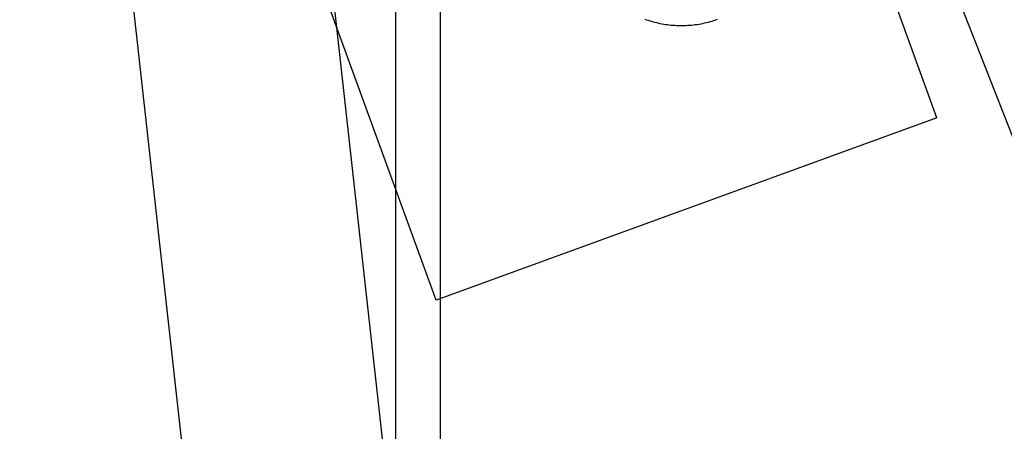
# Model space of a CAD drawing. Header units: inches. Extents: x 0 to 283, y 0 to 183.
# Tile 89 of 116: x 159.4434 to 159.6355, y 93.4932 to 93.5735. Entities that reach past the tile are written whole.
import ezdxf

# ---------------------------------------------------------------- set-up
doc = ezdxf.new("R2010")
doc.units = ezdxf.units.IN
doc.header["$LTSCALE"] = 15.583333
doc.header["$MEASUREMENT"] = 0
doc.linetypes.add('HIDDEN', pattern=[0.2, 0.1, -0.1])
doc.layers.add('DEFAULT_2', color=8, linetype='HIDDEN')

msp = doc.modelspace()

# ---------------------------------------------------------------- linework, layer by layer
at = {"layer": 'DEFAULT_2', "color": 8, "linetype": 'HIDDEN'}
for p, q in [((159.6224, 93.55434), (159.06662, 95.08134)), ((159.52467, 93.51877), (158.96889, 95.04577)), ((159.51684, 93.06197), (159.51684, 94.7657)), ((159.52556, 93.06197), (159.52556, 94.7657)), ((159.50566, 93.21491), (159.44676, 93.74657)), ((159.54442, 93.21921), (159.49036, 93.70723)), ((159.59931, 93.64751), (159.75806, 93.24111)), ((159.6224, 93.55434), (159.52467, 93.51877))]:
    msp.add_line(p, q, dxfattribs=at)
msp.add_lwpolyline([(159.56542, 93.57362), (159.56574, 93.57351), (159.56606, 93.5734), (159.56639, 93.5733), (159.56672, 93.5732), (159.56705, 93.57311), (159.56738, 93.57303), (159.56772, 93.57294), (159.56806, 93.57287), (159.5684, 93.57279), (159.56875, 93.57273), (159.5691, 93.57267), (159.56945, 93.57261), (159.5698, 93.57256), (159.57016, 93.57252), (159.57051, 93.57248), (159.57087, 93.57245), (159.57123, 93.57242), (159.57159, 93.5724), (159.57196, 93.57239), (159.57232, 93.57238), (159.57269, 93.57238), (159.57305, 93.57239), (159.57342, 93.5724), (159.57379, 93.57242), (159.57415, 93.57244), (159.57452, 93.57247), (159.57489, 93.57251), (159.57525, 93.57256), (159.57562, 93.57261), (159.57599, 93.57267), (159.57635, 93.57273), (159.57671, 93.5728), (159.57708, 93.57288), (159.57744, 93.57296), (159.5778, 93.57305), (159.57816, 93.57315), (159.57852, 93.57326), (159.57887, 93.57337), (159.57923, 93.57348), (159.57958, 93.57361)], dxfattribs=at)

doc.saveas('drawing.dxf')
